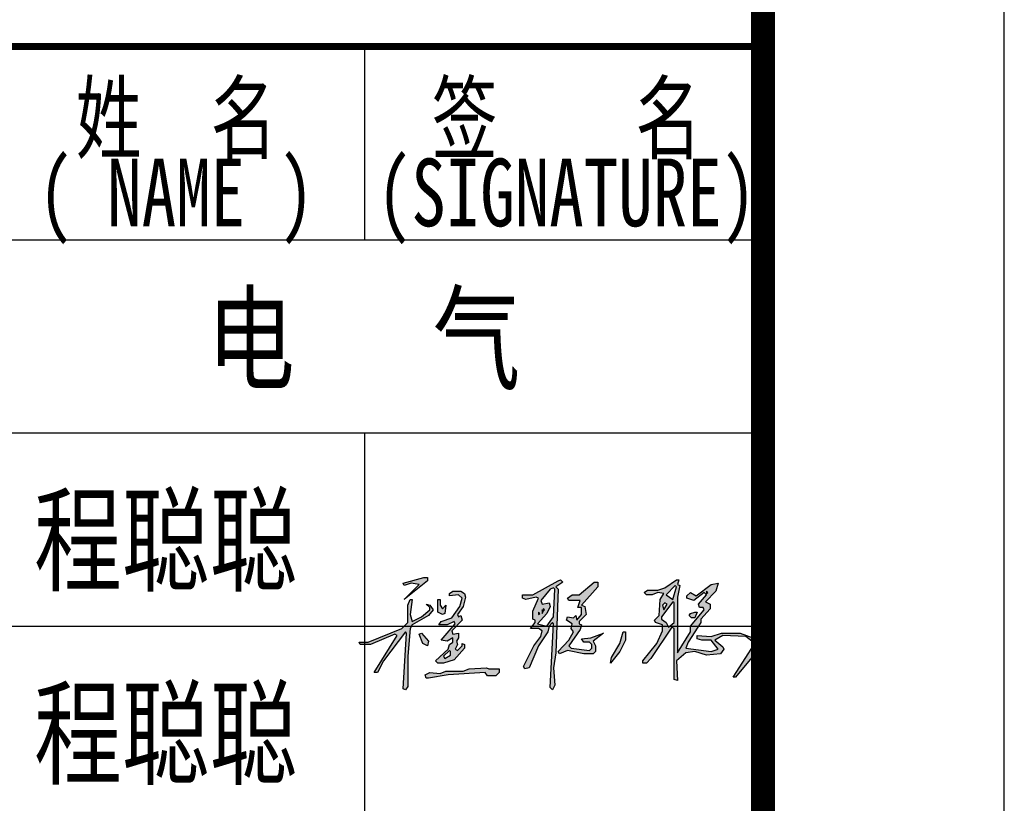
# Model space of a CAD drawing. Extents: x 427948 to 764348, y 274849 to 601549.
# Tile 65 of 212: x 760268 to 764348, y 288715 to 291961. Entities that reach past the tile are written whole.
import ezdxf
from ezdxf.enums import TextEntityAlignment as Align

# ---------------------------------------------------------------- set-up
doc = ezdxf.new("R2010")
doc.units = 0
doc.header["$LTSCALE"] = 1000
doc.header["$MEASUREMENT"] = 0
doc.layers.get('0').update_dxf_attribs({"linetype": 'CONTINUOUS'})
doc.layers.add('PUB_TITLE', color=4, linetype='CONTINUOUS')
doc.layers.add('TK', color=7, linetype='CONTINUOUS')
doc.styles.add('-宋体', font='txt', dxfattribs={"width": 0.8})
doc.styles.add('TKHZ1', font='txt', dxfattribs={"width": 0.8})

# ---------------------------------------------------------------- blocks, each defined once
blk = doc.blocks.new('A$C51992555')
at = {"linetype": 'Continuous'}
h = blk.add_hatch(color=256, dxfattribs=at)
h.dxf.hatch_style = 1
h.paths.add_polyline_path([(110, 19), (112, 18), (121, 18), (121, 15), (118, 12), (111, 12), (109, 15), (77, 13), (60, 10), (58, 10), (57, 13), (61, 15), (70, 14), (75, 16), (90, 16), (95, 18)])
h.paths.add_polyline_path([(79, 33), (78, 34), (73, 29), (74, 27), (79, 30)], flags=16)
h.paths.add_polyline_path([(52, 48), (54, 49), (60, 42), (59, 38), (55, 40)], flags=17)
h.paths.add_polyline_path([(228, 50), (230, 50), (230, 43), (225, 33), (217, 23), (218, 28), (225, 40)])
h.paths.add_polyline_path([(156, 66), (155, 67), (155, 65)], flags=16)
h.paths.add_polyline_path([(290, 67), (292, 67), (290, 62), (287, 62), (285, 64), (286, 66)], flags=17)
h.paths.add_polyline_path([(159, 67), (158, 69), (158, 66)], flags=16)
h.paths.add_polyline_path([(160, 69), (159, 70), (159, 68)], flags=16)
h.paths.add_polyline_path([(266, 74), (264, 75), (262, 73), (263, 69)], flags=16)
h.paths.add_polyline_path([(272, 75), (271, 76), (261, 63), (261, 61), (265, 58), (267, 54), (272, 58)], flags=16)
h.paths.add_polyline_path([(68, 78), (70, 78), (70, 73), (72, 70), (75, 73), (74, 66), (72, 65), (68, 67)], flags=17)
h.paths.add_polyline_path([(44, 78), (46, 78), (44, 65), (46, 59), (54, 63), (61, 69), (61, 71), (58, 74), (61, 73), (64, 69), (60, 64), (46, 56), (44, 53), (42, 29), (42, 3), (40, 0), (38, 1), (41, 49), (40, 50), (21, 25), (16, 15), (13, 15), (33, 47), (31, 48), (10, 39), (1, 39), (0, 41), (8, 41), (37, 53), (42, 58), (42, 73)])
h.paths.add_polyline_path([(301, 84), (300, 85), (300, 83)], flags=16)
h.paths.add_polyline_path([(81, 85), (88, 85), (91, 83), (92, 80), (90, 72), (85, 65), (86, 63), (88, 64), (89, 60), (80, 51), (81, 48), (86, 49), (86, 45), (84, 42), (85, 39), (83, 35), (85, 34), (89, 38), (89, 40), (91, 39), (91, 36), (82, 26), (73, 23), (68, 23), (66, 25), (77, 35), (78, 39), (81, 41), (81, 45), (76, 42), (71, 43), (83, 57), (82, 59), (76, 56), (69, 56), (71, 59), (80, 62), (87, 72), (89, 79), (86, 82), (78, 81), (78, 83)])
h.paths.add_polyline_path([(169, 87), (168, 88), (165, 87), (157, 77), (158, 74), (164, 75), (165, 72), (162, 66), (154, 57), (162, 55), (168, 63)], flags=16)
h.paths.add_polyline_path([(274, 89), (273, 90), (265, 82), (271, 78)], flags=16)
h.paths.add_polyline_path([(203, 93), (206, 93), (206, 89), (192, 73), (195, 72), (196, 65), (190, 59), (190, 57), (192, 56), (191, 52), (181, 38), (183, 36), (199, 34), (201, 36), (201, 39), (199, 41), (194, 41), (192, 44), (200, 45), (211, 49), (202, 42), (204, 38), (204, 33), (202, 31), (194, 31), (180, 34), (173, 31), (172, 33), (181, 43), (185, 50), (183, 53), (184, 57), (179, 60), (180, 63), (185, 62), (187, 64), (188, 60), (192, 65), (192, 71), (189, 71), (191, 77), (181, 77), (180, 79), (184, 82), (190, 82)])
h.paths.add_polyline_path([(172, 94), (174, 95), (176, 93), (170, 89), (172, 87), (170, 32), (168, 19), (169, 4), (167, 0), (165, 2), (168, 57), (167, 58), (164, 55), (163, 50), (155, 38), (147, 19), (143, 18), (142, 20), (151, 38), (157, 46), (158, 51), (155, 53), (148, 53), (152, 58), (152, 60), (150, 61), (150, 68), (155, 79), (153, 80), (144, 78), (141, 79), (141, 82), (150, 82)])
h.paths.add_polyline_path([(274, 95), (276, 95), (275, 91), (277, 90), (275, 80), (275, 32), (286, 50), (286, 55), (298, 69), (297, 71), (294, 71), (293, 74), (300, 82), (298, 84), (289, 77), (283, 79), (283, 81), (286, 84), (291, 81), (304, 91), (310, 92), (308, 85), (299, 76), (303, 74), (303, 70), (295, 61), (295, 58), (284, 41), (282, 36), (304, 33), (310, 35), (304, 43), (296, 43), (292, 44), (292, 47), (304, 46), (313, 49), (329, 49), (340, 45), (342, 42), (342, 35), (339, 28), (325, 11), (323, 11), (339, 36), (339, 42), (334, 46), (314, 47), (307, 43), (314, 37), (315, 35), (312, 31), (300, 30), (290, 33), (282, 32), (274, 25), (275, 8), (272, 9), (272, 53), (270, 54), (252, 27), (248, 23), (245, 23), (245, 25), (257, 40), (262, 51), (262, 56), (256, 58), (255, 60), (259, 64), (260, 78), (263, 83), (258, 84), (253, 82), (248, 82), (246, 84), (249, 86), (258, 86), (264, 88)])
h.paths.add_polyline_path([(56, 97), (59, 97), (59, 94), (39, 78), (52, 91), (45, 92), (39, 90), (38, 92)])
for points in [[(56, 97), (59, 97), (59, 94), (39, 78), (52, 91), (45, 92), (39, 90), (38, 92), (56, 97)], [(172, 94), (174, 95), (176, 93), (170, 89), (172, 87), (170, 32), (168, 19), (169, 4), (167, 0), (165, 2), (168, 57), (167, 58), (164, 55), (163, 50), (155, 38), (147, 19), (143, 18), (142, 20), (151, 38), (157, 46), (158, 51), (155, 53), (148, 53), (152, 58), (152, 60), (150, 61), (150, 68), (155, 79), (153, 80), (144, 78), (141, 79), (141, 82), (150, 82), (172, 94)], [(274, 95), (276, 95), (275, 91), (277, 90), (275, 80), (275, 32), (286, 50), (286, 55), (298, 69), (297, 71), (294, 71), (293, 74), (300, 82), (298, 84), (289, 77), (283, 79), (283, 81), (286, 84), (291, 81), (304, 91), (310, 92), (308, 85), (299, 76), (303, 74), (303, 70), (295, 61), (295, 58), (284, 41), (282, 36), (304, 33), (310, 35), (304, 43), (296, 43), (292, 44), (292, 47), (304, 46), (313, 49), (329, 49), (340, 45), (342, 42), (342, 35), (339, 28), (325, 11), (323, 11), (339, 36), (339, 42), (334, 46), (314, 47), (307, 43), (314, 37), (315, 35), (312, 31), (300, 30), (290, 33), (282, 32), (274, 25), (275, 8), (272, 9), (272, 53), (270, 54), (252, 27), (248, 23), (245, 23), (245, 25), (257, 40), (262, 51), (262, 56), (256, 58), (255, 60), (259, 64), (260, 78), (263, 83), (258, 84), (253, 82), (248, 82), (246, 84), (249, 86), (258, 86), (264, 88), (274, 95)], [(81, 85), (88, 85), (91, 83), (92, 80), (90, 72), (85, 65), (86, 63), (88, 64), (89, 60), (80, 51), (81, 48), (86, 49), (86, 45), (84, 42), (85, 39), (83, 35), (85, 34), (89, 38), (89, 40), (91, 39), (91, 36), (82, 26), (73, 23), (68, 23), (66, 25), (77, 35), (78, 39), (81, 41), (81, 45), (76, 42), (71, 43), (83, 57), (82, 59), (76, 56), (69, 56), (71, 59), (80, 62), (87, 72), (89, 79), (86, 82), (78, 81), (78, 83), (81, 85)], [(169, 87), (168, 88), (165, 87), (157, 77), (158, 74), (164, 75), (165, 72), (162, 66), (154, 57), (162, 55), (168, 63), (169, 87)], [(203, 93), (206, 93), (206, 89), (192, 73), (195, 72), (196, 65), (190, 59), (190, 57), (192, 56), (191, 52), (181, 38), (183, 36), (199, 34), (201, 36), (201, 39), (199, 41), (194, 41), (192, 44), (200, 45), (211, 49), (202, 42), (204, 38), (204, 33), (202, 31), (194, 31), (180, 34), (173, 31), (172, 33), (181, 43), (185, 50), (183, 53), (184, 57), (179, 60), (180, 63), (185, 62), (187, 64), (188, 60), (192, 65), (192, 71), (189, 71), (191, 77), (181, 77), (180, 79), (184, 82), (190, 82), (203, 93)], [(274, 89), (273, 90), (265, 82), (271, 78), (274, 89)], [(301, 84), (300, 85), (300, 83), (301, 84)], [(44, 78), (46, 78), (44, 65), (46, 59), (54, 63), (61, 69), (61, 71), (58, 74), (61, 73), (64, 69), (60, 64), (46, 56), (44, 53), (42, 29), (42, 3), (40, 0), (38, 1), (41, 49), (40, 50), (21, 25), (16, 15), (13, 15), (33, 47), (31, 48), (10, 39), (1, 39), (0, 41), (8, 41), (37, 53), (42, 58), (42, 73), (44, 78)], [(68, 78), (70, 78), (70, 73), (72, 70), (75, 73), (74, 66), (72, 65), (68, 67), (68, 78)], [(159, 67), (158, 69), (158, 66), (159, 67)], [(160, 69), (159, 70), (159, 68), (160, 69)], [(272, 75), (271, 76), (261, 63), (261, 61), (265, 58), (267, 54), (272, 58), (272, 75)], [(266, 74), (264, 75), (262, 73), (263, 69), (266, 74)], [(156, 66), (155, 67), (155, 65), (156, 66)], [(290, 67), (292, 67), (290, 62), (287, 62), (285, 64), (286, 66), (290, 67)], [(52, 48), (54, 49), (60, 42), (59, 38), (55, 40), (52, 48)], [(228, 50), (230, 50), (230, 43), (225, 33), (217, 23), (218, 28), (225, 40), (228, 50)], [(79, 33), (78, 34), (73, 29), (74, 27), (79, 30), (79, 33)], [(110, 19), (112, 18), (121, 18), (121, 15), (118, 12), (111, 12), (109, 15), (77, 13), (60, 10), (58, 10), (57, 13), (61, 15), (70, 14), (75, 16), (90, 16), (95, 18), (110, 19)]]:
    blk.add_lwpolyline(points, dxfattribs=at)
blk = doc.blocks.new('24')
at = {"color": 4}
blk.add_line((-1110888.9, 145318.9), (-1110888.9, 202718.9), dxfattribs=at)
at = {"layer": 'PUB_TITLE'}
for p, q in [((-1110888.9, 145318.9), (-1110888.9, 202718.9)), ((-1112538.9, 160518.9), (-1112538.9, 161318.9)), ((-1116488.9, 160518.9), (-1110888.9, 160518.9)), ((-1116488.9, 159718.9), (-1110888.9, 159718.9)), ((-1112538.9, 154918.9), (-1112538.9, 159718.9)), ((-1116488.9, 158918.9), (-1110888.9, 158918.9))]:
    blk.add_line(p, q, dxfattribs=at)
at = {"layer": 'PUB_TITLE', "linetype": 'Continuous'}
blk.add_lwpolyline([(-1193988.9, 144318.9), (-1109888.9, 144318.9), (-1109888.9, 203718.9), (-1193988.9, 203718.9)], close=True, dxfattribs=at)
at = {"layer": 'PUB_TITLE', "linetype": 'Continuous', "const_width": 100}
blk.add_lwpolyline([(-1191488.9, 145318.9), (-1110888.9, 145318.9), (-1110888.9, 202718.9), (-1191488.9, 202718.9)], close=True, dxfattribs=at)
at = {"layer": 'PUB_TITLE', "linetype": 'Continuous', "const_width": 80}
blk.add_lwpolyline([(-1110888.9, 145318.9), (-1110888.9, 202718.9)], dxfattribs=at)
at = {"layer": 'PUB_TITLE', "const_width": 29.8}
blk.add_lwpolyline([(-1116488.9, 161318.9), (-1110888.9, 161318.9)], dxfattribs=at)
at = {"linetype": 'Continuous', "xscale": 4.799999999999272, "yscale": 4.799999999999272, "zscale": 4.799999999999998}
blk.add_blockref('A$C51992555', (-1112562.5, 158654.8), dxfattribs=at)
at = {"layer": 'TK'}
for s, height, style, width, p in [('姓  名', 280, '-宋体', 0.75, (-1113320.2, 161028.7)), ('签    名', 280, '-宋体', 0.75, (-1111702.9, 161028.7)), ('( NAME )', 280, '-宋体', 0.75, (-1113320.2, 160693.3)), ('(SIGNATURE)', 280, '-宋体', 0.75, (-1111702.9, 160693.3)), ('程聪聪', 350, 'TKHZ1', 0.8, (-1113363.5, 159280.9)), ('程聪聪', 350, 'TKHZ1', 0.8, (-1113363.5, 158480.9))]:
    blk.add_text(s, height=height, dxfattribs=dict(at, style=style, width=width)).set_placement(p, align=Align.MIDDLE)
at = {"layer": 'TK', "style": 'TKHZ1', "width": 0.8}
blk.add_text('电   气', height=350, dxfattribs=at).set_placement((-1112543.5, 159934.4), align=Align.CENTER)

msp = doc.modelspace()

# ---------------------------------------------------------------- block references
msp.add_blockref('24', (1874236.9, 130530.5))

doc.saveas('drawing.dxf')
